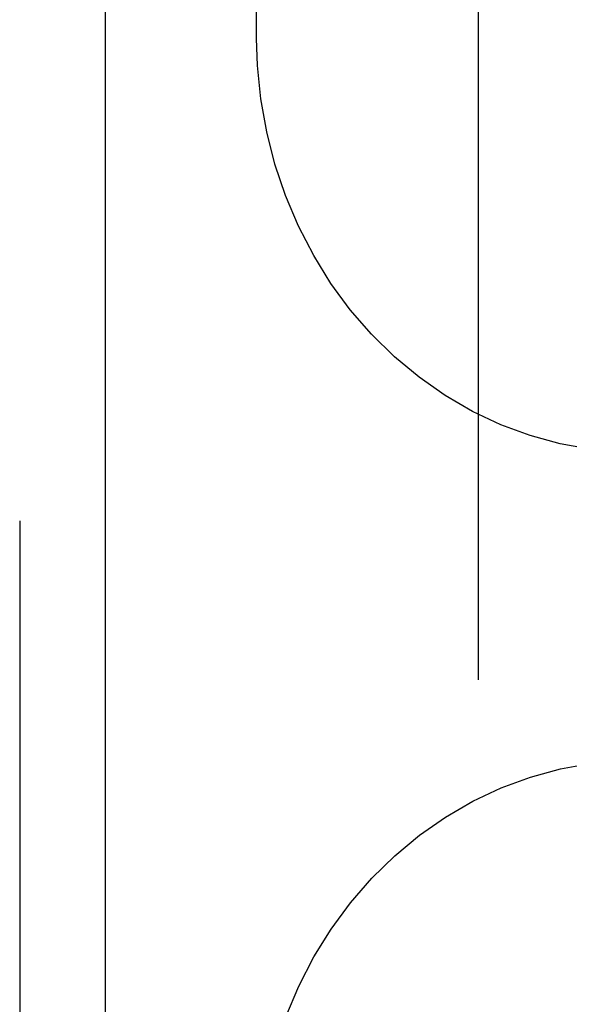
# Model space of a CAD drawing. Header units: inches. Extents: x 0 to 283, y 0 to 183.
# Tile 16 of 82: x 85.976 to 86.644, y 95.706 to 96.905. Entities that reach past the tile are written whole.
import ezdxf

# ---------------------------------------------------------------- set-up
doc = ezdxf.new("R2010")
doc.units = ezdxf.units.IN
doc.header["$LTSCALE"] = 15.583333
doc.header["$MEASUREMENT"] = 0
doc.linetypes.add('HIDDEN', pattern=[0.2, 0.1, -0.1])
doc.layers.add('DEFAULT_2', color=8, linetype='HIDDEN')
doc.layers.add('SECONDARY_OR_LEFT_DOOR_ASSEMBLY', color=7, linetype='CONTINUOUS')

msp = doc.modelspace()

# ---------------------------------------------------------------- linework, layer by layer
at = {"layer": 'DEFAULT_2', "color": 8, "linetype": 'HIDDEN'}
for p, q in [((86.5336, 97.6596), (86.5336, 94.2096)), ((86.2639, 96.8819), (86.2639, 97.4406))]:
    msp.add_line(p, q, dxfattribs=at)
for points in [[(86.6647, 96.3827), (86.6333, 96.3885), (86.5968, 96.3985), (86.5611, 96.4117), (86.5265, 96.428), (86.4932, 96.4473), (86.4615, 96.4695), (86.4315, 96.4944), (86.4036, 96.5219), (86.3778, 96.5518), (86.3543, 96.5838), (86.3333, 96.6178), (86.3148, 96.6535), (86.2991, 96.6907), (86.2862, 96.7291), (86.2762, 96.7685), (86.2691, 96.8086), (86.265, 96.8491), (86.2639, 96.882)], [(86.2639, 95.4991), (86.265, 95.5325), (86.2692, 95.573), (86.2763, 95.6131), (86.2863, 95.6525), (86.2993, 95.6909), (86.3151, 95.7281), (86.3335, 95.7638), (86.3546, 95.7978), (86.3782, 95.8298), (86.404, 95.8597), (86.432, 95.8871), (86.462, 95.912), (86.4937, 95.9342), (86.5269, 95.9534), (86.5615, 95.9697), (86.5972, 95.9828), (86.6338, 95.9927), (86.6647, 95.9985)]]:
    msp.add_lwpolyline(points, dxfattribs=at)
at = {"layer": 'SECONDARY_OR_LEFT_DOOR_ASSEMBLY', "color": 8, "linetype": 'HIDDEN'}
msp.add_line((85.9756, 127.4616), (85.9756, 65.1696), dxfattribs=at)
at = {"layer": 'SECONDARY_OR_LEFT_DOOR_ASSEMBLY', "color": 3, "linetype": 'Continuous'}
msp.add_line((86.0796, 127.4616), (86.0796, 65.1696), dxfattribs=at)

doc.saveas('drawing.dxf')
